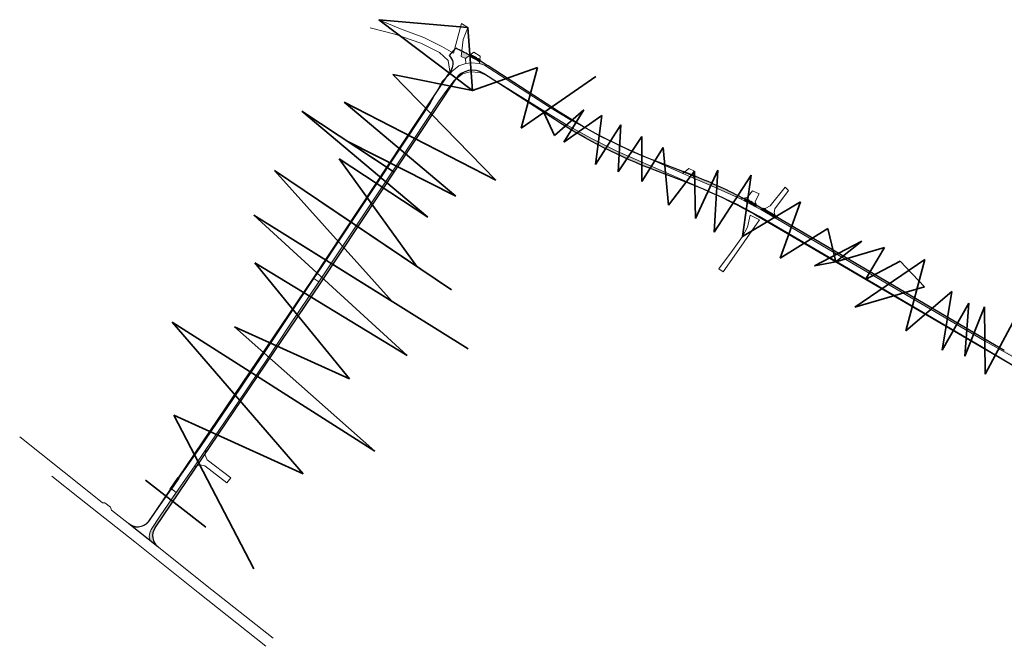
# Model space of a CAD drawing. Header units: metres. Extents: x -712710 to 14443962, y 4588558 to 14849904.
# Tile 2 of 256: x 7492450 to 7493009, y 5894558 to 5894914. Entities that reach past the tile are written whole.
import ezdxf

# ---------------------------------------------------------------- set-up
doc = ezdxf.new("R2010")
doc.units = ezdxf.units.M
doc.header["$MEASUREMENT"] = 0
for name, pattern in [('1', [0, 0]), ('2_KTJZ01', [2, 1.5, -0.5]), ('3', [1, 0.5, -0.5])]:
    doc.linetypes.add(name, pattern=pattern)
for name, color, linetype, lineweight in [('#kraw jezdni', 140, 'CONTINUOUS', 30), ('#krawężik wtopiony ', 210, '3', 60), ('KTJZ_L_0', 7, '2_KTJZ01', 18)]:
    doc.layers.add(name, color=color, linetype=linetype, lineweight=lineweight)
doc.layers.add('#uwagi', color=1, linetype='1', lineweight=35, plot=False)

msp = doc.modelspace()

# ---------------------------------------------------------------- hatches: boundary and pattern name
at = {"layer": '#uwagi'}
h = msp.add_hatch(color=256, dxfattribs=at)
h.dxf.hatch_style = 1
h.paths.add_polyline_path([(7492532.70773, 5894643.44622), (7492535.30191, 5894647.27721), (7492539.78181, 5894653.89297), (7492548.74189, 5894667.1249), (7492549.01059, 5894666.61151), (7492539.79519, 5894653.36573), (7492535.83519, 5894647.56573), (7492532.83656, 5894643.34581), (7492532.70773, 5894643.44622)])
h.paths.add_polyline_path([(7492571.68597, 5894701.00792), (7492572.11003, 5894700.51704), (7492570.60519, 5894698.29573), (7492558.07212, 5894679.83506), (7492557.51856, 5894680.08598)])
h.paths.add_polyline_path([(7492536.66011, 5894640.3655), (7492550.43967, 5894660.71468), (7492548.68519, 5894660.07573), (7492538.58519, 5894645.42573), (7492535.61929, 5894641.17677)])
h.paths.add_polyline_path([(7492562.13888, 5894677.99165), (7492561.15219, 5894678.43891), (7492573.67519, 5894696.68573), (7492574.4418, 5894697.81779), (7492575.07103, 5894697.0894)])
h.paths.add_polyline_path([(7492591.63844, 5894730.47303), (7492604.57672, 5894749.57983), (7492604.79303, 5894749.31433), (7492601.80519, 5894744.84573), (7492592.14156, 5894730.24518)])
h.paths.add_polyline_path([(7492596.25972, 5894728.38012), (7492595.31074, 5894728.8099), (7492602.72519, 5894740.03573), (7492607.07344, 5894746.51538), (7492607.87441, 5894745.53228), (7492596.25972, 5894728.38012)])
h.paths.add_polyline_path([(7492720.39851, 5894878.45238), (7492720.5762, 5894878.51507), (7492738.41834, 5894867.41121), (7492738.27413, 5894866.88031), (7492720.39851, 5894878.45238)])
h.paths.add_polyline_path([(7492683.76136, 5894859.78928), (7492683.05412, 5894860.51417), (7492687.81289, 5894867.71196), (7492691.56581, 5894873.06899), (7492693.87841, 5894876.17006), (7492694.51529, 5894876.04342)])
h.paths.add_polyline_path([(7492670.12386, 5894848.23832), (7492680.18877, 5894863.45101), (7492680.55056, 5894863.08019), (7492670.55015, 5894848.01999)])
h.paths.add_polyline_path([(7492710.72732, 5894888.90547), (7492713.45422, 5894887.97447), (7492725.4574, 5894880.23701), (7492726.35395, 5894880.55329), (7492715.66763, 5894887.47126, 0.009675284), (7492710.94813, 5894890.37319, 0.000168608), (7492710.8661, 5894890.42151)])
h.paths.add_polyline_path([(7492575.07103, 5894697.0894), (7492574.4418, 5894697.81779), (7492583.91876, 5894711.81237), (7492584.70346, 5894711.31424)])
h.paths.add_polyline_path([(7492674.60172, 5894845.94483), (7492673.72021, 5894846.39632), (7492683.05412, 5894860.51417), (7492683.76136, 5894859.78928), (7492674.60172, 5894845.94483)])
h.paths.add_polyline_path([(7492637.58282, 5894799.05387), (7492646.76633, 5894812.93437), (7492647.04948, 5894812.54395), (7492637.95702, 5894798.80209)])
h.paths.add_polyline_path([(7492894.83825, 5894786.85016), (7492909.19518, 5894778.44878), (7492909.63862, 5894778.6795), (7492903.71229, 5894782.1542), (7492895.27868, 5894787.12447)])
h.paths.add_polyline_path([(7492725.4574, 5894880.23701), (7492726.35395, 5894880.55329), (7492739.65008, 5894871.94583), (7492739.45182, 5894871.21598)])
h.paths.add_polyline_path([(7492548.74189, 5894667.1249), (7492557.51856, 5894680.08598), (7492558.07212, 5894679.83506), (7492552.48519, 5894671.60573), (7492549.01059, 5894666.61151)])
h.paths.add_polyline_path([(7492571.68597, 5894701.00792), (7492580.48032, 5894713.99511), (7492581.01214, 5894713.65751), (7492572.11003, 5894700.51704)])
h.paths.add_polyline_path([(7492640.74221, 5894796.92806), (7492649.19922, 5894809.57986), (7492649.90156, 5894808.61146), (7492641.73136, 5894796.26251), (7492640.74221, 5894796.92806)])
h.paths.add_polyline_path([(7492633.78302, 5894784.2489), (7492632.91354, 5894785.21627), (7492640.74221, 5894796.92806), (7492641.73136, 5894796.26251)])
h.paths.add_polyline_path([(7492747.17595, 5894861.11758), (7492747.8183, 5894861.56124), (7492748.6278, 5894861.05746), (7492760.09062, 5894854.14355), (7492759.23419, 5894853.40272, -0.00566409), (7492753.43989, 5894857.06252)])
h.paths.add_polyline_path([(7492739.45182, 5894871.21598), (7492739.65008, 5894871.94583), (7492751.6274, 5894864.19213), (7492751.03073, 5894863.78002), (7492750.33599, 5894864.19986)])
h.paths.add_polyline_path([(7492899.63399, 5894789.83692), (7492911.25885, 5894783.03427), (7492911.57274, 5894781.72506), (7492905.26963, 5894785.41556), (7492898.75337, 5894789.28847)])
h.paths.add_polyline_path([(7492580.48032, 5894713.99511), (7492587.98978, 5894725.0848), (7492588.45406, 5894724.67382), (7492587.55519, 5894723.31573), (7492581.01214, 5894713.65751)])
h.paths.add_polyline_path([(7492765.79049, 5894849.47814), (7492766.95954, 5894850.3002), (7492773.79338, 5894846.49195), (7492778.10755, 5894844.34636), (7492777.9127, 5894842.79463, -0.011441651)])
h.paths.add_polyline_path([(7492873.85941, 5894799.12655), (7492874.3832, 5894799.43901), (7492886.33347, 5894792.39623), (7492886.16541, 5894791.92533), (7492873.85941, 5894799.12655)])
h.paths.add_polyline_path([(7492751.03073, 5894863.78002), (7492762.01709, 5894857.14081), (7492762.9556, 5894856.62183), (7492763.20279, 5894856.83565, -0.006991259), (7492756.15737, 5894861.25957, 0), (7492756.15737, 5894861.25957), (7492751.6274, 5894864.19213)])
h.paths.add_polyline_path([(7492887.87574, 5894796.71763), (7492899.63399, 5894789.83692), (7492898.75337, 5894789.28847), (7492887.59188, 5894795.92227)])
h.paths.add_polyline_path([(7492615.21131, 5894756.36716), (7492614.12724, 5894757.02676), (7492619.51519, 5894765.05573), (7492621.13677, 5894767.52747), (7492622.12357, 5894766.62608), (7492620.6372, 5894764.37993)])
h.paths.add_polyline_path([(7492607.87441, 5894745.53228), (7492607.07344, 5894746.51538), (7492614.12724, 5894757.02676), (7492615.21131, 5894756.36716), (7492607.87441, 5894745.53228)])
h.paths.add_polyline_path([(7492584.70346, 5894711.31424), (7492583.91876, 5894711.81237), (7492590.62519, 5894721.71573), (7492591.05706, 5894722.36961), (7492591.76519, 5894721.74276)])
h.paths.add_polyline_path([(7492861.96461, 5894805.87648), (7492862.02337, 5894806.29216), (7492869.41586, 5894802.36646), (7492874.3832, 5894799.43901), (7492873.85941, 5894799.12655), (7492870.97093, 5894800.81683, 0.008681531), (7492861.96461, 5894805.87648)])
h.paths.add_polyline_path([(7492610.9348, 5894758.96921), (7492616.48218, 5894767.16113), (7492616.48958, 5894767.17232), (7492616.49698, 5894767.1835), (7492618.38661, 5894770.0396), (7492618.62593, 5894769.821), (7492616.55519, 5894766.90573), (7492611.15784, 5894758.8335), (7492610.9348, 5894758.96921)])
h.paths.add_polyline_path([(7492630.32969, 5894788.09107), (7492637.58282, 5894799.05387), (7492637.95702, 5894798.80209), (7492630.64087, 5894787.74485)])
h.paths.add_polyline_path([(7492623.27139, 5894777.42275), (7492630.32969, 5894788.09107), (7492630.64087, 5894787.74485), (7492623.65371, 5894777.18481), (7492623.27139, 5894777.42275)])
h.paths.add_polyline_path([(7492626.40175, 5894775.47455), (7492632.91354, 5894785.21627), (7492633.78302, 5894784.2489), (7492627.51813, 5894774.77976)])
h.paths.add_polyline_path([(7492845.43777, 5894819.6325, -0.010811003), (7492857.23594, 5894813.98592), (7492856.61488, 5894813.02662), (7492845.34542, 5894818.13758)])
h.paths.add_polyline_path([(7492562.13888, 5894677.99165), (7492561.15219, 5894678.43891), (7492555.27519, 5894669.87573), (7492555.09025, 5894667.58249)])
h.paths.add_polyline_path([(7492649.90156, 5894808.61146), (7492649.19922, 5894809.57986), (7492655.33217, 5894818.75483), (7492656.22486, 5894818.16889)])
h.paths.add_polyline_path([(7492816.22624, 5894827.03716), (7492828.08448, 5894821.84642), (7492827.87181, 5894821.5686, 0.001371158), (7492826.34791, 5894822.15179), (7492816.32294, 5894825.95688)])
h.paths.add_polyline_path([(7492604.57672, 5894749.57983), (7492610.9348, 5894758.96921), (7492611.15784, 5894758.8335), (7492604.79303, 5894749.31433), (7492604.57672, 5894749.57983)])
h.paths.add_polyline_path([(7492668.92732, 5894837.36818), (7492668.17084, 5894838.00271), (7492673.72021, 5894846.39632), (7492674.60172, 5894845.94483)])
h.paths.add_polyline_path([(7492738.27413, 5894866.88031), (7492738.41834, 5894867.41121), (7492747.8183, 5894861.56124), (7492747.17595, 5894861.11758)])
h.paths.add_polyline_path([(7492621.13677, 5894767.52747), (7492623.63519, 5894771.33573), (7492626.40175, 5894775.47455), (7492627.51813, 5894774.77976), (7492622.12357, 5894766.62608)])
h.paths.add_polyline_path([(7492878.69402, 5894802.0106), (7492878.76172, 5894802.05098), (7492887.87574, 5894796.71763), (7492887.59188, 5894795.92227), (7492879.00519, 5894801.02573)])
h.paths.add_polyline_path([(7492826.03519, 5894826.53573), (7492826.94253, 5894827.26779), (7492826.11934, 5894827.5866), (7492815.82738, 5894831.49303), (7492815.86902, 5894831.02782)])
h.paths.add_polyline_path([(7492680.18877, 5894863.45101), (7492685.86376, 5894872.02853), (7492682.65247, 5894866.24558), (7492680.55056, 5894863.08019), (7492680.18877, 5894863.45101)])
h.paths.add_polyline_path([(7492832.77423, 5894825.00925), (7492833.36371, 5894824.78095, -0.008212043), (7492842.52382, 5894820.93199), (7492841.9386, 5894819.67438), (7492832.80264, 5894823.62057)])
h.paths.add_polyline_path([(7492886.33347, 5894792.39623), (7492895.27868, 5894787.12447), (7492894.83825, 5894786.85016), (7492886.16541, 5894791.92533)])
h.paths.add_polyline_path([(7492646.76633, 5894812.93437), (7492652.04481, 5894820.91258), (7492652.42261, 5894820.66461), (7492647.04948, 5894812.54395)])
h.paths.add_polyline_path([(7492659.74433, 5894832.55009), (7492665.07173, 5894840.60223), (7492665.42678, 5894840.30442), (7492662.8292, 5894836.39257), (7492660.1508, 5894832.34458), (7492659.74433, 5894832.55009)])
h.paths.add_polyline_path([(7492665.07173, 5894840.60223), (7492670.12386, 5894848.23832), (7492670.55015, 5894848.01999), (7492665.42678, 5894840.30442)])
h.paths.add_polyline_path([(7492664.23687, 5894830.27874), (7492663.33877, 5894830.73281), (7492665.68467, 5894834.2423), (7492668.17084, 5894838.00271), (7492668.92732, 5894837.36818)])
h.paths.add_polyline_path([(7492845.10757, 5894814.28753), (7492845.11038, 5894814.33305), (7492854.66871, 5894810.02057), (7492854.50287, 5894809.76441, 0.008763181), (7492845.10757, 5894814.28753)])
h.paths.add_polyline_path([(7492794.3773, 5894834.82601), (7492795.29792, 5894836.19817), (7492802.84336, 5894832.89528), (7492802.84659, 5894831.19241, -0.007616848), (7492794.3773, 5894834.82601)])
h.paths.add_polyline_path([(7492618.38661, 5894770.0396), (7492623.27139, 5894777.42275), (7492623.65371, 5894777.18481), (7492620.89519, 5894773.01573), (7492618.62593, 5894769.821)])
h.paths.add_polyline_path([(7492782.26686, 5894840.56692), (7492783.10083, 5894841.86302), (7492788.56692, 5894839.14454), (7492790.06414, 5894838.48916), (7492789.97154, 5894836.83871, -0.007074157)])
h.paths.add_polyline_path([(7492807.53263, 5894829.31149), (7492808.2853, 5894830.51317), (7492816.22624, 5894827.03716), (7492816.32294, 5894825.95688), (7492810.52214, 5894828.15864, -0.002648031)])
h.paths.add_polyline_path([(7492591.76519, 5894721.74276), (7492591.05706, 5894722.36961), (7492595.31074, 5894728.8099), (7492596.25972, 5894728.38012)])
h.paths.add_polyline_path([(7492658.19827, 5894821.15163), (7492657.38941, 5894821.83248), (7492661.36227, 5894827.77594), (7492662.20994, 5894827.21511)])
h.paths.add_polyline_path([(7492854.50287, 5894809.76441), (7492854.66871, 5894810.02057), (7492856.8875, 5894809.01951), (7492862.02337, 5894806.29216), (7492861.96461, 5894805.87648, 0.007070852), (7492854.50287, 5894809.76441)])
h.paths.add_polyline_path([(7492587.98978, 5894725.0848), (7492591.63844, 5894730.47303), (7492592.14156, 5894730.24518), (7492588.45406, 5894724.67382)])
h.paths.add_polyline_path([(7492654.34751, 5894824.39301), (7492658.03997, 5894829.97401), (7492658.41717, 5894829.72445), (7492654.69565, 5894824.09996)])
h.paths.add_polyline_path([(7492700.25219, 5894892.89573), (7492702.65819, 5894891.71273), (7492705.18596, 5894893.59109, 0.000608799), (7492704.88179, 5894893.75128, 0.000000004), (7492704.88179, 5894893.75128, 0.00836258), (7492700.60477, 5894895.90746)])
h.paths.add_polyline_path([(7492802.84659, 5894831.19241), (7492802.84336, 5894832.89528), (7492808.2853, 5894830.51317), (7492807.53263, 5894829.31149, -0.004173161), (7492802.84659, 5894831.19241)])
h.paths.add_polyline_path([(7492777.9127, 5894842.79463), (7492778.10755, 5894844.34636), (7492783.10083, 5894841.86302), (7492782.26686, 5894840.56692, -0.004042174), (7492777.9127, 5894842.79463)])
h.paths.add_polyline_path([(7492789.97154, 5894836.83871), (7492790.06414, 5894838.48916), (7492795.29792, 5894836.19817), (7492794.3773, 5894834.82601, -0.004003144), (7492789.97154, 5894836.83871)])
h.paths.add_polyline_path([(7492810.1817, 5894833.54085), (7492810.23425, 5894833.62474, 0.001856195), (7492812.29643, 5894832.83324), (7492812.29643, 5894832.83324), (7492815.82738, 5894831.49303), (7492815.86902, 5894831.02782), (7492810.1817, 5894833.54085)])
h.paths.add_polyline_path([(7492760.09062, 5894854.14355), (7492760.42933, 5894853.93925), (7492763.42815, 5894852.26811), (7492762.78989, 5894851.24639, -0.003436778), (7492759.23419, 5894853.40272)])
h.paths.add_polyline_path([(7492697.04522, 5894879.86732), (7492696.03439, 5894879.06113), (7492693.87841, 5894876.17006), (7492694.51529, 5894876.04342)])
h.paths.add_polyline_path([(7492762.78989, 5894851.24639), (7492763.42815, 5894852.26811), (7492766.95954, 5894850.3002), (7492765.79049, 5894849.47814, -0.002878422)])
h.paths.add_polyline_path([(7492828.08448, 5894821.84642), (7492832.88189, 5894819.74644), (7492832.88526, 5894819.58177, 0.004531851), (7492827.87181, 5894821.5686)])
h.paths.add_polyline_path([(7492662.20994, 5894827.21511), (7492661.36227, 5894827.77594), (7492663.33877, 5894830.73281), (7492664.23687, 5894830.27874)])
h.paths.add_polyline_path([(7492870.28519, 5894805.97573), (7492871.42022, 5894806.33543, 0.003536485), (7492867.69566, 5894808.43945, 0.00027657), (7492867.40313, 5894808.60177), (7492867.58519, 5894807.29573)])
h.paths.add_polyline_path([(7492657.38941, 5894821.83248), (7492658.19827, 5894821.15163), (7492656.22486, 5894818.16889), (7492655.33217, 5894818.75483)])
h.paths.add_polyline_path([(7492654.34751, 5894824.39301), (7492654.69565, 5894824.09996), (7492652.42261, 5894820.66461), (7492652.04481, 5894820.91258), (7492654.34751, 5894824.39301)])
h.paths.add_polyline_path([(7492841.9386, 5894819.67438), (7492842.52382, 5894820.93199, -0.002636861), (7492845.43777, 5894819.6325), (7492845.34542, 5894818.13758), (7492842.32194, 5894819.5088)])
h.paths.add_polyline_path([(7492909.19518, 5894778.44878), (7492909.63862, 5894778.6795), (7492912.73874, 5894776.86185), (7492912.87447, 5894776.29573)])
h.paths.add_polyline_path([(7492914.43561, 5894781.17529), (7492917.07152, 5894779.6328), (7492916.255, 5894778.98359), (7492913.41693, 5894780.64528)])
h.paths.add_polyline_path([(7492911.25885, 5894783.03427), (7492914.43561, 5894781.17529), (7492913.41693, 5894780.64528), (7492911.57274, 5894781.72506), (7492911.25885, 5894783.03427)])
h.paths.add_polyline_path([(7492856.61488, 5894813.02662), (7492858.82669, 5894812.02351), (7492860.37916, 5894812.37406, 0.002919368), (7492857.23594, 5894813.98592)])
h.paths.add_polyline_path([(7492658.03997, 5894829.97401), (7492659.74433, 5894832.55009), (7492660.1508, 5894832.34458), (7492658.41717, 5894829.72445), (7492658.03997, 5894829.97401)])
h.paths.add_polyline_path([(7492917.07152, 5894779.6328), (7492919.41449, 5894778.26174), (7492918.14147, 5894777.87905), (7492916.255, 5894778.98359)])
h.paths.add_polyline_path([(7492693.92218, 5894883.2687), (7492693.51202, 5894883.57839), (7492692.99491, 5894882.80689), (7492692.98661, 5894882.79443), (7492691.88655, 5894881.13173)])
h.paths.add_polyline_path([(7492695.99319, 5894894.75773), (7492696.48884, 5894896.66525), (7492695.22835, 5894895.18385)])
h.paths.add_polyline_path([(7492831.79519, 5894824.05573), (7492832.08737, 5894825.27526), (7492832.77423, 5894825.00925), (7492832.80264, 5894823.62057)])
h = msp.add_hatch(color=256, dxfattribs=at)
h.dxf.hatch_style = 1
h.paths.add_polyline_path([(7493293.32679, 5894605.59136), (7493293.99018, 5894605.82306), (7493310.28519, 5894592.77573), (7493309.80887, 5894592.21263), (7493293.01625, 5894605.27918, -0.000327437), (7493293.5278, 5894605.43533)])
h.paths.add_polyline_path([(7493266.70132, 5894626.7393), (7493282.46639, 5894614.83253), (7493282.22933, 5894614.20554), (7493281.85982, 5894614.49236), (7493282.07365, 5894613.79375), (7493265.94117, 5894626.34663)])
h.paths.add_polyline_path([(7492912.87447, 5894776.29573), (7492913.42303, 5894776.46064), (7492930.01964, 5894766.72978), (7492929.81604, 5894766.38187)])
h.paths.add_polyline_path([(7493298.45503, 5894607.38253), (7493312.08647, 5894596.77574), (7493311.69121, 5894595.89802), (7493297.48069, 5894607.04222), (7493298.45503, 5894607.38253)])
h.paths.add_polyline_path([(7493269.8037, 5894628.34186), (7493270.83456, 5894628.87436), (7493283.92444, 5894618.68897), (7493283.59586, 5894617.8199), (7493269.8037, 5894628.34186)])
h.paths.add_polyline_path([(7492919.41449, 5894778.26174), (7492932.34129, 5894770.69721), (7492931.84783, 5894769.85393), (7492918.14147, 5894777.87905), (7492919.41449, 5894778.26174)])
h.paths.add_polyline_path([(7493237.69295, 5894647.58752), (7493238.00495, 5894647.66477), (7493247.82519, 5894640.99573), (7493249.4697, 5894639.75369), (7493249.21982, 5894639.3156, 0.011924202)])
h.paths.add_polyline_path([(7493252.84904, 5894636.53404), (7493253.34688, 5894636.8254), (7493263.61349, 5894629.07142), (7493263.27035, 5894628.42483), (7493257.78567, 5894632.70563)])
h.paths.add_polyline_path([(7492963.62461, 5894746.59779), (7492963.92341, 5894746.85146), (7492975.52646, 5894740.0484), (7492975.46325, 5894739.67006)])
h.paths.add_polyline_path([(7493194.0044, 5894677.75581, -0.011572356), (7493206.63958, 5894671.72497), (7493205.56856, 5894671.311), (7493202.29825, 5894673.03299), (7493193.73894, 5894677.03445), (7493194.0044, 5894677.75581)])
h.paths.add_polyline_path([(7493003.36851, 5894723.34047), (7493003.47769, 5894723.54346), (7493014.47128, 5894716.93567), (7493014.47541, 5894716.84093)])
h.paths.add_polyline_path([(7493234.27677, 5894655.85801, -0.009854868), (7493244.16047, 5894649.18899), (7493242.38388, 5894648.74907), (7493233.71709, 5894654.7663), (7493234.27677, 5894655.85801)])
h.paths.add_polyline_path([(7493256.36678, 5894638.59282), (7493257.49568, 5894639.25351), (7493265.64985, 5894632.90865), (7493265.12182, 5894631.91365)])
h.paths.add_polyline_path([(7492945.7143, 5894757.07854), (7492946.22589, 5894757.2278), (7492956.35981, 5894751.28612), (7492956.25822, 5894750.90845)])
h.paths.add_polyline_path([(7493127.91044, 5894693.63636), (7493127.06787, 5894694.79781), (7493129.38879, 5894694.35467), (7493141.58753, 5894691.60678), (7493141.97187, 5894690.49282, 0.012109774)])
h.paths.add_polyline_path([(7492957.60451, 5894755.91365), (7492967.66392, 5894750.02706), (7492966.86671, 5894749.35025), (7492957.33952, 5894754.92846), (7492957.60451, 5894755.91365)])
h.paths.add_polyline_path([(7493244.16047, 5894649.18899, -0.007722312), (7493251.71721, 5894643.69393), (7493251.09958, 5894642.61113), (7493249.83519, 5894643.57573), (7493242.38388, 5894648.74907), (7493244.16047, 5894649.18899)])
h.paths.add_polyline_path([(7493123.63216, 5894699.53378, -0.013849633), (7493140.03359, 5894696.11066), (7493140.18466, 5894695.67283), (7493130.20388, 5894697.92087), (7493123.98168, 5894699.05198)])
h.paths.add_polyline_path([(7493212.91526, 5894668.45645, -0.009107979), (7493222.53226, 5894663.07611), (7493221.70845, 5894662.68121), (7493220.49819, 5894663.44973), (7493212.3398, 5894667.74557)])
h.paths.add_polyline_path([(7492967.66392, 5894750.02706), (7492976.34492, 5894744.9471), (7492976.17046, 5894743.90288), (7492966.86671, 5894749.35025)])
h.paths.add_polyline_path([(7493019.01145, 5894719.24177), (7493019.15312, 5894719.89772), (7493022.05364, 5894718.19921, 0.02430326), (7493028.51337, 5894714.74844), (7493028.66462, 5894714.15875), (7493024.2608, 5894716.27054)])
h.paths.add_polyline_path([(7493175.63499, 5894685.29287, -0.009874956), (7493186.74664, 5894680.90256), (7493186.28484, 5894680.51923), (7493186.15311, 5894680.58081), (7493175.48559, 5894684.98889)])
h.paths.add_polyline_path([(7492934.02226, 5894768.58079), (7492942.66108, 5894763.52274), (7492943.55949, 5894764.13253), (7492935.04463, 5894769.11527)])
h.paths.add_polyline_path([(7492943.55949, 5894764.13253), (7492952.32023, 5894759.00591), (7492951.02229, 5894758.62722), (7492942.66108, 5894763.52274)])
h.paths.add_polyline_path([(7493113.71989, 5894697.34584), (7493113.72568, 5894697.34526), (7493127.06787, 5894694.79781), (7493127.91044, 5894693.63636, 0.01178237), (7493114.09861, 5894696.03796)])
h.paths.add_polyline_path([(7493182.3948, 5894677.29018), (7493183.22496, 5894677.97928), (7493184.7153, 5894677.3903), (7493192.52558, 5894673.73718), (7493192.27339, 5894673.05187, 0.009033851), (7493182.3948, 5894677.29018)])
h.paths.add_polyline_path([(7492938.97614, 5894761.02157), (7492939.33728, 5894761.2667), (7492930.23736, 5894766.60213), (7492929.81604, 5894766.38187), (7492938.97614, 5894761.02157)])
h.paths.add_polyline_path([(7493005.73839, 5894727.74659), (7493008.50634, 5894726.13238), (7493014.21613, 5894722.78878), (7493014.25336, 5894721.93494), (7493005.32936, 5894726.9861)])
h.paths.add_polyline_path([(7493200.31788, 5894669.2815), (7493201.25092, 5894669.64214), (7493210.09344, 5894664.97062), (7493209.71149, 5894664.4988, 0.008858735)])
h.paths.add_polyline_path([(7492997.37725, 5894732.63938), (7493005.73839, 5894727.74659), (7493005.32936, 5894726.9861), (7492997.38962, 5894731.48015)])
h.paths.add_polyline_path([(7493077.45519, 5894700.25404), (7493077.33286, 5894700.97414), (7493093.98321, 5894699.31386), (7493094.63213, 5894698.39405)])
h.paths.add_polyline_path([(7493157.1836, 5894691.49672, -0.01047337), (7493169.23176, 5894687.57311), (7493157.31861, 5894691.21097)])
h.paths.add_polyline_path([(7493282.95914, 5894614.46038), (7493287.25519, 5894611.21573), (7493290.32968, 5894608.75401), (7493289.99231, 5894608.17968), (7493282.42199, 5894614.05599)])
h.paths.add_polyline_path([(7493192.27339, 5894673.05187), (7493192.52558, 5894673.73718), (7493201.02101, 5894669.7636), (7493201.25092, 5894669.64214), (7493200.31788, 5894669.2815, 0.007466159)])
h.paths.add_polyline_path([(7493173.41827, 5894680.7825), (7493173.8596, 5894681.68048), (7493183.22496, 5894677.97928), (7493182.3948, 5894677.29018, 0.008094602)])
h.paths.add_polyline_path([(7493160.0792, 5894685.36837), (7493159.45994, 5894686.679), (7493167.85627, 5894684.05299), (7493169.3473, 5894683.46374), (7493168.59799, 5894682.52147, 0.007548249)])
h.paths.add_polyline_path([(7492989.47276, 5894731.47198), (7492989.60166, 5894731.79589), (7492995.56251, 5894728.30094), (7492997.43556, 5894727.17513), (7492997.43946, 5894726.81003)])
h.paths.add_polyline_path([(7493141.97187, 5894690.49282), (7493141.58753, 5894691.60678), (7493149.1527, 5894689.90265), (7493150.78379, 5894689.39251), (7493152.06945, 5894687.78794, 0.008785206)])
h.paths.add_polyline_path([(7493285.49606, 5894616.37025), (7493286.21184, 5894616.90911), (7493292.32562, 5894612.1519), (7493291.89654, 5894611.42143), (7493288.80519, 5894613.84573)])
h.paths.add_polyline_path([(7492956.25822, 5894750.90845), (7492956.35981, 5894751.28612), (7492963.92341, 5894746.85146), (7492963.62461, 5894746.59779), (7492956.25822, 5894750.90845)])
h.paths.add_polyline_path([(7493216.91286, 5894660.54161), (7493216.59519, 5894661.53573), (7493210.09344, 5894664.97062), (7493209.71149, 5894664.4988, -0.006905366), (7493216.91286, 5894660.54161)])
h.paths.add_polyline_path([(7492979.50414, 5894737.30541), (7492979.67945, 5894737.61344), (7492986.848, 5894733.4104), (7492986.81805, 5894733.02546)])
h.paths.add_polyline_path([(7493251.71721, 5894643.69393, -0.004269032), (7493255.82083, 5894640.55673), (7493257.49568, 5894639.25351), (7493256.36678, 5894638.59282), (7493251.09958, 5894642.61113)])
h.paths.add_polyline_path([(7493292.32562, 5894612.1519), (7493298.45503, 5894607.38253), (7493297.48069, 5894607.04222), (7493291.89654, 5894611.42143), (7493292.32562, 5894612.1519)])
h.paths.add_polyline_path([(7493186.74664, 5894680.90256, -0.006537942), (7493194.0044, 5894677.75581), (7493193.73894, 5894677.03445), (7493186.28484, 5894680.51923), (7493186.74664, 5894680.90256)])
h.paths.add_polyline_path([(7492991.34258, 5894736.17075), (7492997.37725, 5894732.63938), (7492997.38962, 5894731.48015), (7492997.33022, 5894731.51377), (7492990.97104, 5894735.23709)])
h.paths.add_polyline_path([(7492938.97614, 5894761.02157), (7492939.33728, 5894761.2667), (7492946.22589, 5894757.2278), (7492945.7143, 5894757.07854), (7492938.97614, 5894761.02157)])
h.paths.add_polyline_path([(7493094.63213, 5894698.39405), (7493093.98321, 5894699.31386), (7493105.78573, 5894698.13698), (7493106.09828, 5894697.12482, 0.003314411), (7493102.18014, 5894697.57672)])
h.paths.add_polyline_path([(7493076.58486, 5894705.37751), (7493090.79062, 5894703.83925), (7493091.07012, 5894703.44306), (7493076.63843, 5894705.06212)])
h.paths.add_polyline_path([(7493206.63958, 5894671.72497, -0.005847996), (7493212.91526, 5894668.45645), (7493212.3398, 5894667.74557), (7493205.56856, 5894671.311)])
h.paths.add_polyline_path([(7492952.32023, 5894759.00591), (7492957.60451, 5894755.91365), (7492957.33952, 5894754.92846), (7492951.02229, 5894758.62722), (7492952.32023, 5894759.00591)])
h.paths.add_polyline_path([(7493112.65553, 5894701.02145), (7493112.57094, 5894701.31359, -0.009259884), (7493123.63216, 5894699.53378), (7493123.98168, 5894699.05198), (7493113.94094, 5894700.87724)])
h.paths.add_polyline_path([(7493225.88307, 5894655.24008), (7493226.04918, 5894655.36854), (7493226.66519, 5894655.36573), (7493232.1239, 5894651.65866), (7493231.98405, 5894651.38587, 0.006064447)])
h.paths.add_polyline_path([(7493090.79062, 5894703.83925), (7493102.72008, 5894702.54748, -0.001467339), (7493104.4846, 5894702.35057), (7493104.61653, 5894701.92333), (7493091.07012, 5894703.44306)])
h.paths.add_polyline_path([(7493035.55585, 5894706.55673), (7493037.40426, 5894706.05131), (7493045.22239, 5894704.83939), (7493045.51483, 5894703.96204, -0.032041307), (7493035.55585, 5894706.55673)])
h.paths.add_polyline_path([(7493265.12182, 5894631.91365), (7493265.64985, 5894632.90865), (7493270.83456, 5894628.87436), (7493269.8037, 5894628.34186)])
h.paths.add_polyline_path([(7493152.06945, 5894687.78794), (7493150.78379, 5894689.39251), (7493157.71151, 5894687.22583), (7493158.1967, 5894685.95918, 0.00537355), (7493152.06945, 5894687.78794)])
h.paths.add_polyline_path([(7493231.98405, 5894651.38587), (7493232.1239, 5894651.65866), (7493238.00495, 5894647.66477), (7493237.69295, 5894647.58752, 0.005762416), (7493231.98405, 5894651.38587)])
h.paths.add_polyline_path([(7492976.34492, 5894744.9471), (7492981.97751, 5894741.65102), (7492981.48735, 5894740.78982), (7492976.17046, 5894743.90288)])
h.paths.add_polyline_path([(7493028.51337, 5894714.74844, 0.02587243), (7493035.72298, 5894711.78238), (7493035.66179, 5894711.45482), (7493031.90755, 5894712.60366), (7493028.66462, 5894714.15875), (7493028.51337, 5894714.74844)])
h.paths.add_polyline_path([(7492981.97751, 5894741.65102), (7492987.24916, 5894738.56615), (7492987.16359, 5894737.46637), (7492981.48735, 5894740.78982), (7492981.97751, 5894741.65102)])
h.paths.add_polyline_path([(7492997.43946, 5894726.81003), (7492997.43556, 5894727.17513), (7493003.47769, 5894723.54346), (7493003.36851, 5894723.34047), (7492997.43946, 5894726.81003)])
h.paths.add_polyline_path([(7493225.2443, 5894661.47431, -0.004707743), (7493230.10608, 5894658.50608), (7493229.26617, 5894657.85651), (7493228.83519, 5894658.15573), (7493224.67621, 5894660.79668)])
h.paths.add_polyline_path([(7493230.10608, 5894658.50608, -0.004082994), (7493234.27677, 5894655.85801), (7493233.71709, 5894654.7663), (7493229.26617, 5894657.85651)])
h.paths.add_polyline_path([(7493047.35244, 5894703.62918), (7493047.41291, 5894704.49983), (7493056.63665, 5894703.07002), (7493056.82058, 5894702.54339), (7493056.77498, 5894702.49338), (7493052.985, 5894702.90377), (7493049.98318, 5894703.22882, -0.008276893), (7493047.35244, 5894703.62918)])
h.paths.add_polyline_path([(7493014.25336, 5894721.93494), (7493014.21613, 5894722.78878), (7493015.40565, 5894722.09221), (7493019.15312, 5894719.89772), (7493019.01145, 5894719.24177), (7493014.25336, 5894721.93494)])
h.paths.add_polyline_path([(7492987.24916, 5894738.56615), (7492991.34258, 5894736.17075), (7492990.97104, 5894735.23709), (7492987.16359, 5894737.46637)])
h.paths.add_polyline_path([(7493140.03359, 5894696.11066, -0.005717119), (7493146.7447, 5894694.43354), (7493146.97767, 5894694.14278), (7493140.18466, 5894695.67283)])
h.paths.add_polyline_path([(7493168.59799, 5894682.52147), (7493169.3473, 5894683.46374), (7493173.8596, 5894681.68048), (7493173.41827, 5894680.7825, 0.004306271)])
h.paths.add_polyline_path([(7493289.99231, 5894608.17968), (7493290.32968, 5894608.75401), (7493293.99018, 5894605.82306), (7493293.32679, 5894605.59136)])
h.paths.add_polyline_path([(7493249.21982, 5894639.3156), (7493249.4697, 5894639.75369), (7493253.34688, 5894636.8254), (7493252.84904, 5894636.53404), (7493252.7503, 5894636.61061, 0.001376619), (7493251.45465, 5894637.61306, 0.002360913)])
h.paths.add_polyline_path([(7492975.46325, 5894739.67006), (7492975.52646, 5894740.0484), (7492979.67945, 5894737.61344), (7492979.50414, 5894737.30541)])
h.paths.add_polyline_path([(7493055.01494, 5894707.71319), (7493064.24828, 5894706.71337), (7493064.22851, 5894706.45436), (7493057.80915, 5894707.17453), (7493055.03316, 5894707.66102)])
h.paths.add_polyline_path([(7493108.80895, 5894697.83553), (7493113.71989, 5894697.34584), (7493114.09861, 5894696.03796, 0.003993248), (7493109.39362, 5894696.70392), (7493108.80895, 5894697.83553)])
h.paths.add_polyline_path([(7493071.10731, 5894700.94141), (7493070.79991, 5894701.62556), (7493077.33286, 5894700.97414), (7493077.45519, 5894700.25404), (7493071.10731, 5894700.94141)])
h.paths.add_polyline_path([(7493068.73204, 5894706.22785), (7493076.58486, 5894705.37751), (7493076.63843, 5894705.06212), (7493068.86392, 5894705.93432)])
h.paths.add_polyline_path([(7493263.61349, 5894629.07142), (7493266.70132, 5894626.7393), (7493265.94117, 5894626.34663), (7493263.27035, 5894628.42483)])
h.paths.add_polyline_path([(7493063.86757, 5894701.72536), (7493063.91238, 5894702.31235), (7493070.79991, 5894701.62556), (7493071.10731, 5894700.94141)])
h.paths.add_polyline_path([(7493035.66179, 5894711.45482), (7493038.71309, 5894710.52109), (7493041.19721, 5894710.08575, -0.019014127), (7493035.72298, 5894711.78238), (7493035.66179, 5894711.45482)])
h.paths.add_polyline_path([(7493056.82058, 5894702.54339), (7493057.2185, 5894702.97982), (7493063.91238, 5894702.31235), (7493063.86757, 5894701.72536), (7493056.84053, 5894702.48628)])
h.paths.add_polyline_path([(7493171.88902, 5894686.66002, -0.003295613), (7493175.63499, 5894685.29287), (7493175.48559, 5894684.98889), (7493171.77833, 5894686.52081)])
h.paths.add_polyline_path([(7493222.53226, 5894663.07611, -0.002603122), (7493225.2443, 5894661.47431), (7493224.67621, 5894660.79668), (7493221.70845, 5894662.68121)])
h.paths.add_polyline_path([(7492932.34129, 5894770.69721), (7492935.04463, 5894769.11527), (7492934.02226, 5894768.58079), (7492931.84783, 5894769.85393)])
h.paths.add_polyline_path([(7493106.82493, 5894701.67557), (7493106.60565, 5894702.09998, -0.004972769), (7493112.57094, 5894701.31359), (7493112.65553, 5894701.02145)])
h.paths.add_polyline_path([(7493283.59586, 5894617.8199), (7493283.92444, 5894618.68897), (7493286.21184, 5894616.90911), (7493285.49606, 5894616.37025), (7493283.59586, 5894617.8199)])
h.paths.add_polyline_path([(7493105.78573, 5894698.13698), (7493108.80895, 5894697.83553), (7493109.39362, 5894696.70392, 0.002791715), (7493106.09828, 5894697.12482), (7493105.78573, 5894698.13698)])
h.paths.add_polyline_path([(7492986.81805, 5894733.02546), (7492986.848, 5894733.4104), (7492989.60166, 5894731.79589), (7492989.47276, 5894731.47198)])
h.paths.add_polyline_path([(7493158.1967, 5894685.95918), (7493157.71151, 5894687.22583), (7493159.45994, 5894686.679), (7493160.0792, 5894685.36837, 0.001658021), (7493158.1967, 5894685.95918)])
h.paths.add_polyline_path([(7493064.24828, 5894706.71337), (7493068.73204, 5894706.22785), (7493068.86392, 5894705.93432), (7493064.22851, 5894706.45436), (7493064.24828, 5894706.71337)])
h.paths.add_polyline_path([(7493045.51483, 5894703.96204), (7493045.22239, 5894704.83939), (7493047.41291, 5894704.49983), (7493047.35244, 5894703.62918, -0.005808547)])
h.paths.add_polyline_path([(7493104.61653, 5894701.92333), (7493104.4846, 5894702.35057, -0.001765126), (7493106.60565, 5894702.09998), (7493106.82493, 5894701.67557)])
h.paths.add_polyline_path([(7492912.73874, 5894776.86185), (7492913.22667, 5894776.57577), (7492912.87447, 5894776.29573)])
h = msp.add_hatch(color=256, dxfattribs=at)
h.dxf.hatch_style = 1
h.paths.add_polyline_path([(7492523.68018, 5894618.30761), (7492523.24618, 5894620.29483), (7492523.46975, 5894621.87156), (7492523.8239, 5894623.22287), (7492524.29702, 5894624.47276), (7492529.38519, 5894632.24573), (7492535.61929, 5894641.17677), (7492536.66011, 5894640.3655), (7492526.53573, 5894625.41418, 0.001520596), (7492526.50867, 5894625.37421, 0.389512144), (7492528.12015, 5894614.76032)])
h.paths.add_polyline_path([(7492511.6879, 5894627.78251, 0.2993655), (7492520.52198, 5894627.05195), (7492520.20585, 5894626.85027), (7492519.2727, 5894626.41779), (7492517.8811, 5894625.94854), (7492516.64771, 5894625.76292), (7492515.36999, 5894625.78097), (7492513.83033, 5894626.08465)])

# ---------------------------------------------------------------- linework, layer by layer
at = {"layer": '#kraw jezdni', "linetype": '1'}
for p, q in [((7492693.64838, 5894893.32698), (7492697.19832, 5894897.49907)), ((7492528.15931, 5894614.72904), (7492511.6879, 5894627.78251))]:
    msp.add_line(p, q, dxfattribs=at)
for points in [[(7492616.48218, 5894767.16113), (7492692.98661, 5894882.79443)], [(7492694.74419, 5894885.41674), (7492692.99491, 5894882.80689), (7492692.98658, 5894882.79445)], [(7492620.63747, 5894764.37989), (7492697.14827, 5894880.02307)], [(7493008.49979, 5894726.13067), (7492878.41384, 5894802.25456)], [(7492539.78181, 5894653.89297), (7492616.4971, 5894767.18342)], [(7492526.50867, 5894625.37421), (7492620.6372, 5894764.37993)], [(7492523.32233, 5894629.58618), (7492535.30075, 5894647.2755)]]:
    msp.add_lwpolyline(points, dxfattribs=at)
for points in [[(7493019.48628, 5894713.90868), (7493019.48628, 5894713.90868), (7492870.97093, 5894800.81683, 0.041635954), (7492826.34791, 5894822.15179), (7492810.52214, 5894828.15864, -0.053027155), (7492753.43989, 5894857.06252), (7492712.95046, 5894883.27399, 0.409545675), (7492697.14827, 5894880.02307), (7492697.14823, 5894880.02302)], [(7492826.11934, 5894827.5866), (7492812.29643, 5894832.83324, -0.053027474), (7492756.15737, 5894861.25957), (7492715.66763, 5894887.47126)], [(7492861.07596, 5894812.01044, 0.025233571), (7492833.36371, 5894824.78095)], [(7492871.50555, 5894806.28641, 0.003617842), (7492867.69566, 5894808.43945)]]:
    msp.add_lwpolyline(points, format="xyb", dxfattribs=at)
for centre, radius, start, end in [((7492689.76016, 5894888.75733), 6, 326.1677182, 49.6062659), ((7492638.28869, 5894766.97644), 143.20091, 62.2876655, 65.7086062), ((7492638.28869, 5894766.97644), 143.20091, 57.2923784, 59.5097209), ((7492516.66035, 5894634.13341), 8.06593, 231.9407306, 325.6839445), ((7492533.09315, 5894620.94464), 7.93578, 145.721629, 231.5580404)]:
    msp.add_arc(centre, radius, start, end, dxfattribs=at)
at = {"layer": '#krawężik wtopiony ', "linetype": '1'}
for points in [[(7492867.69566, 5894808.43945, 0.006218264), (7492861.07596, 5894812.01044)], [(7492871.60699, 5894806.22808, 0.000096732), (7492871.50555, 5894806.28641)], [(7492878.41483, 5894802.25398), (7492873.4952, 5894805.13286, 0.00180458), (7492871.60699, 5894806.22808)]]:
    msp.add_lwpolyline(points, format="xyb", dxfattribs=at)
msp.add_lwpolyline([(7492539.78035, 5894653.89081), (7492535.30191, 5894647.27721)], dxfattribs=at)
msp.add_arc((7492639.25503, 5894768.7633), 141.16963, 59.4792233, 62.2976248, dxfattribs=at)
at = {"layer": '#uwagi'}
for p, q in [((7492706.70098, 5894873.62029), (7492653.57819, 5894913.72973)), ((7492653.57819, 5894913.72973), (7492704.04319, 5894909.30773)), ((7492704.04319, 5894909.30773), (7492706.70098, 5894873.62029)), ((7492719.91016, 5894822.73852), (7492661.49705, 5894882.60912)), ((7492661.49705, 5894882.60912), (7492706.70098, 5894873.62029)), ((7492706.70098, 5894873.62029), (7492743.645, 5894886.65308)), ((7492743.645, 5894886.65308), (7492734.29134, 5894852.21776)), ((7492734.29134, 5894852.21776), (7492743.645, 5894886.65308)), ((7492743.645, 5894886.65308), (7492734.29155, 5894852.21852)), ((7492734.29155, 5894852.21852), (7492776.70614, 5894881.51363)), ((7492776.70614, 5894881.51363), (7492747.17595, 5894861.11758)), ((7492697.31966, 5894813.55274), (7492633.76947, 5894866.8585)), ((7492633.76947, 5894866.8585), (7492719.91016, 5894822.73852)), ((7492681.27613, 5894801.72579), (7492609.80479, 5894861.88694)), ((7492609.80479, 5894861.88694), (7492662.20994, 5894827.21511)), ((7492747.17595, 5894861.11758), (7492753.13126, 5894848.12353)), ((7492753.13126, 5894848.12353), (7492769.90099, 5894862.62976)), ((7492769.90099, 5894862.62976), (7492758.46921, 5894844.3299)), ((7492758.46921, 5894844.3299), (7492780.00735, 5894859.47528)), ((7492780.00735, 5894859.47528), (7492776.50933, 5894831.61898)), ((7492776.50933, 5894831.61898), (7492790.93674, 5894854.04103)), ((7492790.93674, 5894854.04103), (7492789.44623, 5894827.47638)), ((7492662.20994, 5894827.21511), (7492636.00736, 5894844.55103)), ((7492636.00736, 5894844.55103), (7492697.31966, 5894813.55274)), ((7492789.44623, 5894827.47638), (7492802.81589, 5894847.40352)), ((7492802.81589, 5894847.40352), (7492802.86426, 5894821.85826)), ((7492802.86426, 5894821.85826), (7492814.96104, 5894841.17126)), ((7492814.96104, 5894841.17126), (7492817.88373, 5894808.5207)), ((7492675.18095, 5894773.75582), (7492630.92706, 5894834.77381)), ((7492630.92706, 5894834.77381), (7492681.27613, 5894801.72579)), ((7492661.05131, 5894753.91018), (7492594.30189, 5894828.17562)), ((7492594.30189, 5894828.17562), (7492694.81902, 5894760.54227)), ((7492817.88373, 5894808.5207), (7492832.71519, 5894827.89573)), ((7492833.36371, 5894824.78095), (7492826.11934, 5894827.5866)), ((7492832.71519, 5894827.89573), (7492833.26467, 5894801.03432)), ((7492833.26467, 5894801.03432), (7492845.97641, 5894828.35153)), ((7492845.97641, 5894828.35153), (7492843.80756, 5894793.24442)), ((7492843.80756, 5894793.24442), (7492864.75199, 5894825.59522)), ((7492864.75199, 5894825.59522), (7492859.82719, 5894790.75573)), ((7492694.81902, 5894760.54227), (7492621.81619, 5894809.66251)), ((7492621.81619, 5894809.66251), (7492675.18095, 5894773.75582)), ((7492859.82719, 5894790.75573), (7492892.75922, 5894810.40108)), ((7492892.75922, 5894810.40108), (7492881.35789, 5894778.4547)), ((7492669.54924, 5894723.30501), (7492582.57974, 5894802.74745)), ((7492582.57974, 5894802.74745), (7492704.27511, 5894727.00958)), ((7492704.27511, 5894727.00958), (7492582.57974, 5894802.74745)), ((7492582.57974, 5894802.74745), (7492661.05131, 5894753.91018)), ((7492881.35789, 5894778.4547), (7492908.32945, 5894795.25238)), ((7492908.32945, 5894795.25238), (7492912.87447, 5894776.29573)), ((7492900.81723, 5894774.08988), (7492927.67455, 5894788.06327)), ((7492927.67455, 5894788.06327), (7492912.87447, 5894776.29573)), ((7492912.87447, 5894776.29573), (7492940.4722, 5894784.59193)), ((7492940.4722, 5894784.59193), (7492929.81604, 5894766.38187)), ((7492636.812, 5894710.01457), (7492583.1561, 5894775.87128)), ((7492583.1561, 5894775.87128), (7492669.54924, 5894723.30501)), ((7492912.87447, 5894776.29573), (7492900.81723, 5894774.08988)), ((7492923.70707, 5894750.65763), (7492963.44584, 5894777.63047)), ((7492929.81604, 5894766.38187), (7492949.46995, 5894776.65652)), ((7492949.46995, 5894776.65652), (7492963.15316, 5894762.16656)), ((7492963.44584, 5894777.63047), (7492952.57567, 5894737.21751)), ((7492963.15316, 5894762.16656), (7492923.70707, 5894750.65763)), ((7492952.57567, 5894737.21751), (7492978.76883, 5894759.45486)), ((7492978.76883, 5894759.45486), (7492973.22493, 5894726.27313)), ((7492973.22493, 5894726.27313), (7492988.36196, 5894752.86821)), ((7492988.36196, 5894752.86821), (7492986.02258, 5894722.80178)), ((7492986.02258, 5894722.80178), (7492997.18293, 5894750.84736)), ((7492997.18293, 5894750.84736), (7492997.59112, 5894712.59911)), ((7492610.50982, 5894656.06575), (7492536.16509, 5894742.12661)), ((7492536.16509, 5894742.12661), (7492651.31348, 5894669.02991)), ((7492651.31348, 5894669.02991), (7492571.70427, 5894739.50093)), ((7492571.70427, 5894739.50093), (7492636.812, 5894710.01457)), ((7492997.59112, 5894712.59911), (7493013.38063, 5894741.9551)), ((7492582.67032, 5894602.29792), (7492537.11893, 5894689.33286)), ((7492537.11893, 5894689.33286), (7492610.50982, 5894656.06575)), ((7492555.34474, 5894625.80154), (7492521.03583, 5894652.54402))]:
    msp.add_line(p, q, dxfattribs=at)
at = {"layer": 'KTJZ_L_0', "linetype": '1'}
for p, q in [((7492653.57819, 5894913.72973), (7492665.91119, 5894908.55273)), ((7492695.99319, 5894894.75773), (7492700.35619, 5894911.54873)), ((7492700.35619, 5894911.54873), (7492704.04319, 5894909.30773)), ((7492648.70619, 5894909.14873), (7492662.59919, 5894905.55873)), ((7492662.59919, 5894905.55873), (7492677.38719, 5894900.46073)), ((7492665.91119, 5894908.55273), (7492679.15319, 5894903.66373)), ((7492704.04319, 5894909.30773), (7492701.37219, 5894902.46273)), ((7492677.38719, 5894900.46073), (7492688.01519, 5894895.12373)), ((7492679.15319, 5894903.66373), (7492689.36819, 5894898.44873)), ((7492701.37219, 5894902.46273), (7492700.25219, 5894892.89573)), ((7492688.01519, 5894895.12373), (7492692.88219, 5894890.59973)), ((7492689.36819, 5894898.44873), (7492695.99319, 5894894.75773)), ((7492702.65819, 5894891.71273), (7492707.50419, 5894895.31373)), ((7492707.50419, 5894895.31373), (7492711.09919, 5894892.96773)), ((7492692.88219, 5894890.59973), (7492693.95184, 5894883.29984)), ((7492699.00578, 5894887.4731), (7492702.96637, 5894888.89106)), ((7492700.25219, 5894892.89573), (7492702.65819, 5894891.71273)), ((7492702.65819, 5894891.71273), (7492702.96637, 5894888.89106)), ((7492702.96637, 5894888.89106), (7492705.84451, 5894889.21128)), ((7492705.84451, 5894889.21128), (7492710.72732, 5894888.90547)), ((7492711.09919, 5894892.96773), (7492710.72732, 5894888.90547)), ((7492710.72732, 5894888.90547), (7492713.45422, 5894887.97447)), ((7492713.45422, 5894887.97447), (7492750.33599, 5894864.19986)), ((7492689.56607, 5894878.69573), (7492693.95184, 5894883.29984)), ((7492693.95184, 5894883.29984), (7492695.21524, 5894884.62614)), ((7492695.21524, 5894884.62614), (7492699.00578, 5894887.4731)), ((7492701.05697, 5894883.06688), (7492696.03439, 5894879.06113)), ((7492705.42963, 5894884.1977), (7492701.05697, 5894883.06688)), ((7492710.76352, 5894883.74503), (7492705.42963, 5894884.1977)), ((7492714.90602, 5894882.04385), (7492710.76352, 5894883.74503)), ((7492748.6278, 5894861.05746), (7492714.90602, 5894882.04385)), ((7492682.65247, 5894866.24558), (7492689.56607, 5894878.69573)), ((7492696.03439, 5894879.06113), (7492691.56581, 5894873.06899)), ((7492691.56581, 5894873.06899), (7492687.81289, 5894867.71196)), ((7492662.8292, 5894836.39257), (7492682.65247, 5894866.24558)), ((7492687.81289, 5894867.71196), (7492665.68467, 5894834.2423)), ((7492760.42933, 5894853.93925), (7492748.6278, 5894861.05746)), ((7492750.33599, 5894864.19986), (7492762.01709, 5894857.14081)), ((7492762.01709, 5894857.14081), (7492775.50122, 5894849.68435)), ((7492773.79338, 5894846.49195), (7492760.42933, 5894853.93925)), ((7492775.50122, 5894849.68435), (7492790.67606, 5894842.15974)), ((7492788.56692, 5894839.14454), (7492773.79338, 5894846.49195)), ((7492840.60375, 5894816.36633), (7492788.56692, 5894839.14454)), ((7492790.67606, 5894842.15974), (7492826.03519, 5894826.53573)), ((7492662.8292, 5894836.39257), (7492620.89519, 5894773.01573)), ((7492623.63519, 5894771.33573), (7492665.68467, 5894834.2423)), ((7492826.03519, 5894826.53573), (7492829.55519, 5894829.37573)), ((7492826.03519, 5894826.53573), (7492831.79519, 5894824.05573)), ((7492829.55519, 5894829.37573), (7492832.71519, 5894827.89573)), ((7492832.71519, 5894827.89573), (7492831.79519, 5894824.05573)), ((7492831.79519, 5894824.05573), (7492842.32194, 5894819.5088)), ((7492840.60375, 5894816.36633), (7492856.8875, 5894809.01951)), ((7492858.82669, 5894812.02351), (7492842.32194, 5894819.5088)), ((7492862.64519, 5894812.88573), (7492865.67519, 5894816.67573)), ((7492865.67519, 5894816.67573), (7492869.42519, 5894814.95573)), ((7492869.42519, 5894814.95573), (7492867.12519, 5894810.59573)), ((7492875.60519, 5894808.04573), (7492884.13519, 5894818.79573)), ((7492886.10519, 5894816.92573), (7492878.23519, 5894806.50573)), ((7492884.13519, 5894818.79573), (7492886.10519, 5894816.92573)), ((7492858.82669, 5894812.02351), (7492862.64519, 5894812.88573)), ((7492867.58519, 5894807.29573), (7492858.82669, 5894812.02351)), ((7492867.12519, 5894810.59573), (7492867.58519, 5894807.29573)), ((7492856.8875, 5894809.01951), (7492869.41586, 5894802.36646)), ((7492870.28519, 5894805.97573), (7492867.58519, 5894807.29573)), ((7492870.28519, 5894805.97573), (7492873.12519, 5894806.87573)), ((7492879.00519, 5894801.02573), (7492870.28519, 5894805.97573)), ((7492873.12519, 5894806.87573), (7492875.60519, 5894808.04573)), ((7492878.23519, 5894806.50573), (7492877.97519, 5894804.28573)), ((7492877.97519, 5894804.28573), (7492879.00519, 5894801.02573)), ((7492856.44019, 5894781.48673), (7492869.48319, 5894800.26173)), ((7492864.19519, 5894802.77573), (7492862.71319, 5894795.94873)), ((7492864.19519, 5894802.77573), (7492869.48319, 5894800.26173)), ((7492869.41586, 5894802.36646), (7492903.71229, 5894782.1542)), ((7492905.26963, 5894785.41556), (7492879.00519, 5894801.02573)), ((7492862.71319, 5894795.94873), (7492859.82719, 5894790.75573)), ((7492859.82719, 5894790.75573), (7492854.26719, 5894782.83973)), ((7492854.26719, 5894782.83973), (7492846.50282, 5894772.42177)), ((7492848.99482, 5894770.75902), (7492856.44019, 5894781.48673)), ((7492903.71229, 5894782.1542), (7492995.56251, 5894728.30094)), ((7492997.33022, 5894731.51377), (7492905.26963, 5894785.41556)), ((7492616.55519, 5894766.90573), (7492620.89519, 5894773.01573)), ((7492623.63519, 5894771.33573), (7492619.51519, 5894765.05573)), ((7492846.50282, 5894772.42177), (7492848.99482, 5894770.75902)), ((7492601.80519, 5894744.84573), (7492616.55519, 5894766.90573)), ((7492619.51519, 5894765.05573), (7492602.72519, 5894740.03573)), ((7492619.51519, 5894765.05573), (7492616.55519, 5894766.90573)), ((7492587.55519, 5894723.31573), (7492601.80519, 5894744.84573)), ((7492602.72519, 5894740.03573), (7492590.62519, 5894721.71573)), ((7493024.2608, 5894716.27054), (7492997.33022, 5894731.51377)), ((7492995.56251, 5894728.30094), (7493021.97747, 5894712.42401)), ((7492570.60519, 5894698.29573), (7492587.55519, 5894723.31573)), ((7492590.62519, 5894721.71573), (7492573.67519, 5894696.68573)), ((7492552.48519, 5894671.60573), (7492570.60519, 5894698.29573)), ((7492573.67519, 5894696.68573), (7492555.27519, 5894669.87573)), ((7492487.05175, 5894647.31469), (7492449.70835, 5894677.01686)), ((7492539.79519, 5894653.36573), (7492552.48519, 5894671.60573)), ((7492548.68519, 5894660.07573), (7492555.27519, 5894669.87573)), ((7492555.27519, 5894669.87573), (7492548.68519, 5894660.07573)), ((7492555.27519, 5894669.87573), (7492555.02519, 5894666.77573)), ((7492555.02519, 5894666.77573), (7492556.05519, 5894663.98573)), ((7492548.68519, 5894660.07573), (7492538.58519, 5894645.42573)), ((7492552.03519, 5894661.29573), (7492548.68519, 5894660.07573)), ((7492554.76519, 5894660.57573), (7492552.03519, 5894661.29573)), ((7492567.23519, 5894650.91573), (7492554.76519, 5894660.57573)), ((7492556.05519, 5894663.98573), (7492569.55519, 5894653.85573)), ((7492467.96742, 5894654.69188), (7492483.60611, 5894642.34987)), ((7492535.83519, 5894647.56573), (7492539.79519, 5894653.36573)), ((7492569.55519, 5894653.85573), (7492567.23519, 5894650.91573)), ((7492496.67688, 5894639.64115), (7492487.05175, 5894647.31469)), ((7492526.50519, 5894634.43573), (7492535.83519, 5894647.56573)), ((7492538.58519, 5894645.42573), (7492535.83519, 5894647.56573)), ((7492483.60611, 5894642.34987), (7492515.03463, 5894617.50688)), ((7492538.58519, 5894645.42573), (7492529.38519, 5894632.24573)), ((7492497.96664, 5894639.7002), (7492496.67688, 5894639.64115)), ((7492501.16439, 5894637.23229), (7492497.96664, 5894639.7002)), ((7492501.16439, 5894637.23229), (7492501.80609, 5894635.57656)), ((7492501.80609, 5894635.57656), (7492513.83426, 5894626.08962)), ((7492523.31758, 5894630.07665), (7492526.50519, 5894634.43573)), ((7492529.38519, 5894632.24573), (7492524.29702, 5894624.47276)), ((7492513.83426, 5894626.08962), (7492523.68018, 5894618.30761)), ((7492513.83426, 5894626.08962), (7492515.36999, 5894625.78097)), ((7492515.36999, 5894625.78097), (7492516.64771, 5894625.76292)), ((7492516.64771, 5894625.76292), (7492517.8811, 5894625.94854)), ((7492517.8811, 5894625.94854), (7492519.2727, 5894626.41779)), ((7492519.2727, 5894626.41779), (7492520.20585, 5894626.85027)), ((7492520.20585, 5894626.85027), (7492521.04202, 5894627.38371)), ((7492521.04202, 5894627.38371), (7492521.81001, 5894628.03075)), ((7492521.81001, 5894628.03075), (7492522.52715, 5894628.82711)), ((7492522.52715, 5894628.82711), (7492523.31758, 5894630.07665)), ((7492523.24618, 5894620.29483), (7492523.46975, 5894621.87156)), ((7492523.24618, 5894620.29483), (7492523.68018, 5894618.30761)), ((7492523.46975, 5894621.87156), (7492523.8239, 5894623.22287)), ((7492523.8239, 5894623.22287), (7492524.29702, 5894624.47276)), ((7492515.03463, 5894617.50688), (7492550.99076, 5894588.81512)), ((7492523.68018, 5894618.30761), (7492555.10052, 5894593.20452)), ((7492555.10052, 5894593.20452), (7492593.52893, 5894562.80987)), ((7492589.4703, 5894558.2608), (7492550.99076, 5894588.81512))]:
    msp.add_line(p, q, dxfattribs=at)

doc.saveas('drawing.dxf')
